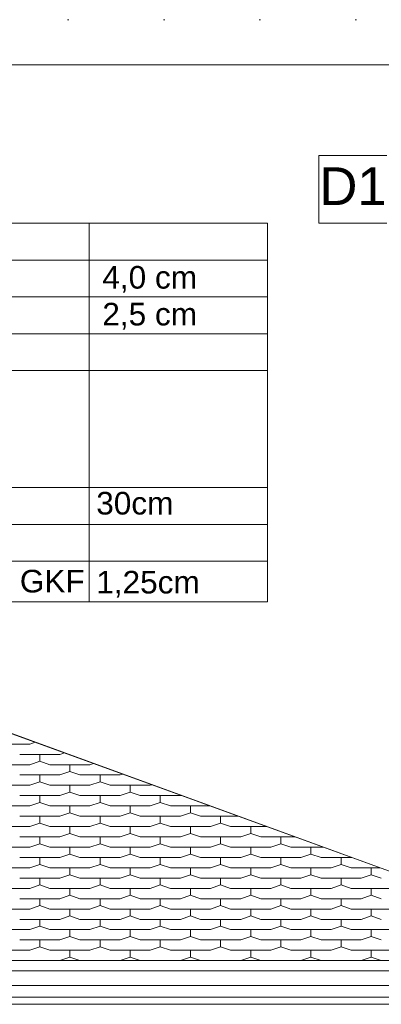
# Model space of a CAD drawing. Header units: centimetres. Extents: x -43488 to -10641, y 2063 to 22960.
# Tile 68 of 72: x -35640 to -35400, y 8698 to 9352. Entities that reach past the tile are written whole.
import ezdxf

# ---------------------------------------------------------------- set-up
doc = ezdxf.new("R2010")
doc.units = ezdxf.units.CM
doc.header["$MEASUREMENT"] = 0
doc.linetypes.add('Kropkowana', pattern=[63.499999, 0, -63.499999])
doc.layers.add('!!!LINIE_Nr_pióra__10', color=1, linetype='Continuous', lineweight=0)
doc.layers.add('!rzut przekrojów_Nr_pióra__10', color=1, linetype='Continuous', lineweight=0)
for name, color, linetype, lineweight, true_color in [('!rzut przekrojów_Nr_pióra__6', 7, 'Continuous', 18, 0x3fa3ff), ('Dachy_Nr_pióra__6', 7, 'Continuous', 18, 0x3fa3ff), ('linie pomocnicze_Nr_pióra__14', 7, 'Continuous', 18, 0xcc0000), ('Otoczenie i krajobraz_Nr_pióra__20', 7, 'Continuous', 18, 0xffd4d4), ('Podłogi_Nr_pióra__6', 7, 'Continuous', 18, 0x3fa3ff)]:
    doc.layers.add(name, color=color, linetype=linetype, lineweight=lineweight, true_color=true_color)
doc.styles.add('STYL_AUTOMATYCZNY_1', font='txt')

msp = doc.modelspace()

# ---------------------------------------------------------------- linework, layer by layer
at = {"layer": '!rzut przekrojów_Nr_pióra__6', "color": 161, "linetype": 'Continuous', "lineweight": 18, "true_color": 0x3fa3ff}
for p, q in [((-35396.48, 9261.62), (-35441.48, 9261.62)), ((-35441.48, 9261.62), (-35441.48, 9216.62)), ((-35951.35, 9216.62), (-35475.63, 9216.62)), ((-35593.96, 9216.62), (-35593.96, 8965.5)), ((-35475.63, 9216.62), (-35475.63, 8965.5)), ((-35441.48, 9216.62), (-35396.48, 9216.62)), ((-35951.35, 9192.19), (-35475.63, 9192.19)), ((-35951.35, 9167.76), (-35475.63, 9167.76)), ((-35951.35, 9143.33), (-35475.63, 9143.33)), ((-35951.35, 9118.9), (-35475.63, 9118.9)), ((-35951.35, 9041.31), (-35475.63, 9041.31)), ((-35951.35, 9016.88), (-35475.63, 9016.88)), ((-35951.35, 8992.45), (-35475.63, 8992.45)), ((-35951.35, 8965.5), (-35475.63, 8965.5))]:
    msp.add_line(p, q, dxfattribs=at)
at = {"layer": 'Dachy_Nr_pióra__6', "color": 161, "linetype": 'Continuous', "lineweight": 18, "true_color": 0x3fa3ff}
for p, q in [((-35759.21, 8919.48), (-35231.7, 8727.48)), ((-35231.7, 8727.48), (-35759.21, 8919.47)), ((-35660.04, 8871.13), (-35633.38, 8871.13)), ((-35633.38, 8871.13), (-35629.77, 8872.36)), ((-35640.04, 8864.29), (-35613.38, 8864.29)), ((-35626.71, 8859.73), (-35626.71, 8864.29)), ((-35613.38, 8864.29), (-35610.39, 8865.31)), ((-35660.04, 8857.45), (-35633.38, 8857.45)), ((-35633.38, 8857.45), (-35626.71, 8859.73)), ((-35626.71, 8859.73), (-35620.04, 8857.45)), ((-35620.04, 8857.45), (-35593.38, 8857.45)), ((-35606.71, 8852.89), (-35606.71, 8857.45)), ((-35593.38, 8857.45), (-35591.01, 8858.26)), ((-35613.38, 8850.61), (-35606.71, 8852.89)), ((-35606.71, 8852.89), (-35600.04, 8850.61)), ((-35573.38, 8850.61), (-35571.63, 8851.2)), ((-35640.04, 8850.61), (-35613.38, 8850.61)), ((-35633.38, 8843.77), (-35626.71, 8846.05)), ((-35626.71, 8846.05), (-35626.71, 8850.61)), ((-35626.71, 8846.05), (-35620.04, 8843.77)), ((-35600.04, 8850.61), (-35573.38, 8850.61)), ((-35593.38, 8843.77), (-35586.71, 8846.05)), ((-35586.71, 8846.05), (-35586.71, 8850.61)), ((-35586.71, 8846.05), (-35580.04, 8843.77)), ((-35660.04, 8843.77), (-35633.38, 8843.77)), ((-35620.04, 8843.77), (-35593.38, 8843.77)), ((-35613.38, 8836.93), (-35606.71, 8839.21)), ((-35606.71, 8839.21), (-35606.71, 8843.77)), ((-35606.71, 8839.21), (-35600.04, 8836.93)), ((-35580.04, 8843.77), (-35553.38, 8843.77)), ((-35573.38, 8836.93), (-35566.71, 8839.21)), ((-35566.71, 8839.21), (-35566.71, 8843.77)), ((-35566.71, 8839.21), (-35560.04, 8836.93)), ((-35553.38, 8843.77), (-35552.25, 8844.15)), ((-35640.04, 8836.93), (-35613.38, 8836.93)), ((-35633.38, 8830.09), (-35626.71, 8832.37)), ((-35626.71, 8832.37), (-35626.71, 8836.93)), ((-35626.71, 8832.37), (-35620.04, 8830.09)), ((-35600.04, 8836.93), (-35573.38, 8836.93)), ((-35593.38, 8830.09), (-35586.71, 8832.37)), ((-35586.71, 8832.37), (-35586.71, 8836.93)), ((-35586.71, 8832.37), (-35580.04, 8830.09)), ((-35560.04, 8836.93), (-35533.38, 8836.93)), ((-35553.38, 8830.09), (-35546.71, 8832.37)), ((-35546.71, 8832.37), (-35546.71, 8836.93)), ((-35546.71, 8832.37), (-35540.04, 8830.09)), ((-35533.38, 8836.93), (-35532.88, 8837.1)), ((-35660.04, 8830.09), (-35633.38, 8830.09)), ((-35620.04, 8830.09), (-35593.38, 8830.09)), ((-35613.38, 8823.25), (-35606.71, 8825.53)), ((-35606.71, 8825.53), (-35606.71, 8830.09)), ((-35606.71, 8825.53), (-35600.04, 8823.25)), ((-35580.04, 8830.09), (-35553.38, 8830.09)), ((-35573.38, 8823.25), (-35566.71, 8825.53)), ((-35566.71, 8825.53), (-35566.71, 8830.09)), ((-35566.71, 8825.53), (-35560.04, 8823.25)), ((-35540.04, 8830.09), (-35513.61, 8830.09)), ((-35533.38, 8823.25), (-35526.71, 8825.53)), ((-35526.71, 8825.53), (-35526.71, 8830.09)), ((-35526.71, 8825.53), (-35520.04, 8823.25)), ((-35640.04, 8823.25), (-35613.38, 8823.25)), ((-35633.38, 8816.4), (-35626.71, 8818.68)), ((-35626.71, 8818.68), (-35626.71, 8823.25)), ((-35626.71, 8818.68), (-35620.04, 8816.4)), ((-35600.04, 8823.25), (-35573.38, 8823.25)), ((-35593.38, 8816.4), (-35586.71, 8818.68)), ((-35586.71, 8818.68), (-35586.71, 8823.25)), ((-35586.71, 8818.68), (-35580.04, 8816.4)), ((-35560.04, 8823.25), (-35533.38, 8823.25)), ((-35553.38, 8816.4), (-35546.71, 8818.68)), ((-35546.71, 8818.68), (-35546.71, 8823.25)), ((-35546.71, 8818.68), (-35540.04, 8816.4)), ((-35520.04, 8823.25), (-35494.82, 8823.25)), ((-35513.38, 8816.4), (-35506.71, 8818.68)), ((-35506.71, 8818.68), (-35506.71, 8823.25)), ((-35506.71, 8818.68), (-35500.04, 8816.4)), ((-35660.04, 8816.4), (-35633.38, 8816.4)), ((-35620.04, 8816.4), (-35593.38, 8816.4)), ((-35613.38, 8809.56), (-35606.71, 8811.84)), ((-35606.71, 8811.84), (-35606.71, 8816.4)), ((-35606.71, 8811.84), (-35600.04, 8809.56)), ((-35580.04, 8816.4), (-35553.38, 8816.4)), ((-35573.38, 8809.56), (-35566.71, 8811.84)), ((-35566.71, 8811.84), (-35566.71, 8816.4)), ((-35566.71, 8811.84), (-35560.04, 8809.56)), ((-35540.04, 8816.4), (-35513.38, 8816.4)), ((-35533.38, 8809.56), (-35526.71, 8811.84)), ((-35526.71, 8811.84), (-35526.71, 8816.4)), ((-35526.71, 8811.84), (-35520.04, 8809.56)), ((-35500.04, 8816.4), (-35476.03, 8816.4)), ((-35493.38, 8809.56), (-35486.71, 8811.84)), ((-35486.71, 8811.84), (-35486.71, 8816.4)), ((-35486.71, 8811.84), (-35480.04, 8809.56)), ((-35640.04, 8809.56), (-35613.38, 8809.56)), ((-35626.71, 8805), (-35626.71, 8809.56)), ((-35600.04, 8809.56), (-35573.38, 8809.56)), ((-35586.71, 8805), (-35586.71, 8809.56)), ((-35560.04, 8809.56), (-35533.38, 8809.56)), ((-35546.71, 8805), (-35546.71, 8809.56)), ((-35520.04, 8809.56), (-35493.38, 8809.56)), ((-35506.71, 8805), (-35506.71, 8809.56)), ((-35480.04, 8809.56), (-35457.23, 8809.56)), ((-35466.71, 8805), (-35466.71, 8809.56)), ((-35660.04, 8802.72), (-35633.38, 8802.72)), ((-35633.38, 8802.72), (-35626.71, 8805)), ((-35626.71, 8805), (-35620.04, 8802.72)), ((-35620.04, 8802.72), (-35593.38, 8802.72)), ((-35606.71, 8798.16), (-35606.71, 8802.72)), ((-35593.38, 8802.72), (-35586.71, 8805)), ((-35586.71, 8805), (-35580.04, 8802.72)), ((-35580.04, 8802.72), (-35553.38, 8802.72)), ((-35566.71, 8798.16), (-35566.71, 8802.72)), ((-35553.38, 8802.72), (-35546.71, 8805)), ((-35546.71, 8805), (-35540.04, 8802.72)), ((-35540.04, 8802.72), (-35513.38, 8802.72)), ((-35526.71, 8798.16), (-35526.71, 8802.72)), ((-35513.38, 8802.72), (-35506.71, 8805)), ((-35506.71, 8805), (-35500.04, 8802.72)), ((-35500.04, 8802.72), (-35473.38, 8802.72)), ((-35486.71, 8798.16), (-35486.71, 8802.72)), ((-35473.38, 8802.72), (-35466.71, 8805)), ((-35466.71, 8805), (-35460.04, 8802.72)), ((-35460.04, 8802.72), (-35438.44, 8802.72)), ((-35446.71, 8798.16), (-35446.71, 8802.72)), ((-35640.04, 8795.88), (-35613.38, 8795.88)), ((-35626.71, 8791.32), (-35626.71, 8795.88)), ((-35613.38, 8795.88), (-35606.71, 8798.16)), ((-35606.71, 8798.16), (-35600.04, 8795.88)), ((-35600.04, 8795.88), (-35573.38, 8795.88)), ((-35586.71, 8791.32), (-35586.71, 8795.88)), ((-35573.38, 8795.88), (-35566.71, 8798.16)), ((-35566.71, 8798.16), (-35560.04, 8795.88)), ((-35560.04, 8795.88), (-35533.38, 8795.88)), ((-35546.71, 8791.32), (-35546.71, 8795.88)), ((-35533.38, 8795.88), (-35526.71, 8798.16)), ((-35526.71, 8798.16), (-35520.04, 8795.88)), ((-35520.04, 8795.88), (-35493.38, 8795.88)), ((-35506.71, 8791.32), (-35506.71, 8795.88)), ((-35493.38, 8795.88), (-35486.71, 8798.16)), ((-35486.71, 8798.16), (-35480.04, 8795.88)), ((-35480.04, 8795.88), (-35453.38, 8795.88)), ((-35466.71, 8791.32), (-35466.71, 8795.88)), ((-35453.38, 8795.88), (-35446.71, 8798.16)), ((-35446.71, 8798.16), (-35440.04, 8795.88)), ((-35440.04, 8795.88), (-35419.64, 8795.88)), ((-35426.71, 8791.32), (-35426.71, 8795.88)), ((-35660.04, 8789.04), (-35633.38, 8789.04)), ((-35633.38, 8789.04), (-35626.71, 8791.32)), ((-35626.71, 8791.32), (-35620.04, 8789.04)), ((-35620.04, 8789.04), (-35593.38, 8789.04)), ((-35606.71, 8784.48), (-35606.71, 8789.04)), ((-35593.38, 8789.04), (-35586.71, 8791.32)), ((-35586.71, 8791.32), (-35580.04, 8789.04)), ((-35580.04, 8789.04), (-35553.38, 8789.04)), ((-35566.71, 8784.48), (-35566.71, 8789.04)), ((-35553.38, 8789.04), (-35546.71, 8791.32)), ((-35546.71, 8791.32), (-35540.04, 8789.04)), ((-35540.04, 8789.04), (-35513.38, 8789.04)), ((-35526.71, 8784.48), (-35526.71, 8789.04)), ((-35513.38, 8789.04), (-35506.71, 8791.32)), ((-35506.71, 8791.32), (-35500.04, 8789.04)), ((-35500.04, 8789.04), (-35473.38, 8789.04)), ((-35486.71, 8784.48), (-35486.71, 8789.04)), ((-35473.38, 8789.04), (-35466.71, 8791.32)), ((-35466.71, 8791.32), (-35460.04, 8789.04)), ((-35460.04, 8789.04), (-35433.38, 8789.04)), ((-35446.71, 8784.48), (-35446.71, 8789.04)), ((-35433.38, 8789.04), (-35426.71, 8791.32)), ((-35426.71, 8791.32), (-35420.04, 8789.04)), ((-35420.04, 8789.04), (-35400.85, 8789.04)), ((-35406.71, 8784.48), (-35406.71, 8789.04)), ((-35640.04, 8782.2), (-35613.38, 8782.2)), ((-35626.71, 8777.64), (-35626.71, 8782.2)), ((-35613.38, 8782.2), (-35606.71, 8784.48)), ((-35606.71, 8784.48), (-35600.04, 8782.2)), ((-35600.04, 8782.2), (-35573.38, 8782.2)), ((-35586.71, 8777.64), (-35586.71, 8782.2)), ((-35573.38, 8782.2), (-35566.71, 8784.48)), ((-35566.71, 8784.48), (-35560.04, 8782.2)), ((-35560.04, 8782.2), (-35533.38, 8782.2)), ((-35546.71, 8777.64), (-35546.71, 8782.2)), ((-35533.38, 8782.2), (-35526.71, 8784.48)), ((-35526.71, 8784.48), (-35520.04, 8782.2)), ((-35520.04, 8782.2), (-35493.38, 8782.2)), ((-35506.71, 8777.64), (-35506.71, 8782.2)), ((-35493.38, 8782.2), (-35486.71, 8784.48)), ((-35486.71, 8784.48), (-35480.04, 8782.2)), ((-35480.04, 8782.2), (-35453.38, 8782.2)), ((-35466.71, 8777.64), (-35466.71, 8782.2)), ((-35453.38, 8782.2), (-35446.71, 8784.48)), ((-35446.71, 8784.48), (-35440.04, 8782.2)), ((-35440.04, 8782.2), (-35413.38, 8782.2)), ((-35426.71, 8777.64), (-35426.71, 8782.2)), ((-35413.38, 8782.2), (-35406.71, 8784.48)), ((-35406.71, 8784.48), (-35400.04, 8782.2)), ((-35660.04, 8775.36), (-35633.38, 8775.36)), ((-35633.38, 8775.36), (-35626.71, 8777.64)), ((-35626.71, 8777.64), (-35620.04, 8775.36)), ((-35620.04, 8775.36), (-35593.38, 8775.36)), ((-35606.71, 8770.8), (-35606.71, 8775.36)), ((-35593.38, 8775.36), (-35586.71, 8777.64)), ((-35586.71, 8777.64), (-35580.04, 8775.36)), ((-35580.04, 8775.36), (-35553.38, 8775.36)), ((-35566.71, 8770.8), (-35566.71, 8775.36)), ((-35553.38, 8775.36), (-35546.71, 8777.64)), ((-35546.71, 8777.64), (-35540.04, 8775.36)), ((-35540.04, 8775.36), (-35513.38, 8775.36)), ((-35526.71, 8770.8), (-35526.71, 8775.36)), ((-35513.38, 8775.36), (-35506.71, 8777.64)), ((-35506.71, 8777.64), (-35500.04, 8775.36)), ((-35500.04, 8775.36), (-35473.38, 8775.36)), ((-35486.71, 8770.8), (-35486.71, 8775.36)), ((-35473.38, 8775.36), (-35466.71, 8777.64)), ((-35466.71, 8777.64), (-35460.04, 8775.36)), ((-35460.04, 8775.36), (-35433.38, 8775.36)), ((-35446.71, 8770.8), (-35446.71, 8775.36)), ((-35433.38, 8775.36), (-35426.71, 8777.64)), ((-35426.71, 8777.64), (-35420.04, 8775.36)), ((-35420.04, 8775.36), (-35393.38, 8775.36)), ((-35406.71, 8770.8), (-35406.71, 8775.36)), ((-35640.04, 8768.52), (-35613.38, 8768.52)), ((-35626.71, 8763.96), (-35626.71, 8768.52)), ((-35613.38, 8768.52), (-35606.71, 8770.8)), ((-35606.71, 8770.8), (-35600.04, 8768.52)), ((-35600.04, 8768.52), (-35573.38, 8768.52)), ((-35586.71, 8763.96), (-35586.71, 8768.52)), ((-35573.38, 8768.52), (-35566.71, 8770.8)), ((-35566.71, 8770.8), (-35560.04, 8768.52)), ((-35560.04, 8768.52), (-35533.38, 8768.52)), ((-35546.71, 8763.96), (-35546.71, 8768.52)), ((-35533.38, 8768.52), (-35526.71, 8770.8)), ((-35526.71, 8770.8), (-35520.04, 8768.52)), ((-35520.04, 8768.52), (-35493.38, 8768.52)), ((-35506.71, 8763.96), (-35506.71, 8768.52)), ((-35493.38, 8768.52), (-35486.71, 8770.8)), ((-35486.71, 8770.8), (-35480.04, 8768.52)), ((-35480.04, 8768.52), (-35453.38, 8768.52)), ((-35466.71, 8763.96), (-35466.71, 8768.52)), ((-35453.38, 8768.52), (-35446.71, 8770.8)), ((-35446.71, 8770.8), (-35440.04, 8768.52)), ((-35440.04, 8768.52), (-35413.38, 8768.52)), ((-35426.71, 8763.96), (-35426.71, 8768.52)), ((-35413.38, 8768.52), (-35406.71, 8770.8)), ((-35406.71, 8770.8), (-35400.04, 8768.52)), ((-35660.04, 8761.68), (-35633.38, 8761.68)), ((-35633.38, 8761.68), (-35626.71, 8763.96)), ((-35626.71, 8763.96), (-35620.04, 8761.68)), ((-35620.04, 8761.68), (-35593.38, 8761.68)), ((-35606.71, 8757.12), (-35606.71, 8761.68)), ((-35593.38, 8761.68), (-35586.71, 8763.96)), ((-35586.71, 8763.96), (-35580.04, 8761.68)), ((-35580.04, 8761.68), (-35553.38, 8761.68)), ((-35566.71, 8757.12), (-35566.71, 8761.68)), ((-35553.38, 8761.68), (-35546.71, 8763.96)), ((-35546.71, 8763.96), (-35540.04, 8761.68)), ((-35540.04, 8761.68), (-35513.38, 8761.68)), ((-35526.71, 8757.12), (-35526.71, 8761.68)), ((-35513.38, 8761.68), (-35506.71, 8763.96)), ((-35506.71, 8763.96), (-35500.04, 8761.68)), ((-35500.04, 8761.68), (-35473.38, 8761.68)), ((-35486.71, 8757.12), (-35486.71, 8761.68)), ((-35473.38, 8761.68), (-35466.71, 8763.96)), ((-35466.71, 8763.96), (-35460.04, 8761.68)), ((-35460.04, 8761.68), (-35433.38, 8761.68)), ((-35446.71, 8757.12), (-35446.71, 8761.68)), ((-35433.38, 8761.68), (-35426.71, 8763.96)), ((-35426.71, 8763.96), (-35420.04, 8761.68)), ((-35420.04, 8761.68), (-35393.38, 8761.68)), ((-35406.71, 8757.12), (-35406.71, 8761.68)), ((-35640.04, 8754.84), (-35613.38, 8754.84)), ((-35626.71, 8750.28), (-35626.71, 8754.84)), ((-35613.38, 8754.84), (-35606.71, 8757.12)), ((-35606.71, 8757.12), (-35600.04, 8754.84)), ((-35600.04, 8754.84), (-35573.38, 8754.84)), ((-35586.71, 8750.28), (-35586.71, 8754.84)), ((-35573.38, 8754.84), (-35566.71, 8757.12)), ((-35566.71, 8757.12), (-35560.04, 8754.84)), ((-35560.04, 8754.84), (-35533.38, 8754.84)), ((-35546.71, 8750.28), (-35546.71, 8754.84)), ((-35533.38, 8754.84), (-35526.71, 8757.12)), ((-35526.71, 8757.12), (-35520.04, 8754.84)), ((-35520.04, 8754.84), (-35493.38, 8754.84)), ((-35506.71, 8750.28), (-35506.71, 8754.84)), ((-35493.38, 8754.84), (-35486.71, 8757.12)), ((-35486.71, 8757.12), (-35480.04, 8754.84)), ((-35480.04, 8754.84), (-35453.38, 8754.84)), ((-35466.71, 8750.28), (-35466.71, 8754.84)), ((-35453.38, 8754.84), (-35446.71, 8757.12)), ((-35446.71, 8757.12), (-35440.04, 8754.84)), ((-35440.04, 8754.84), (-35413.38, 8754.84)), ((-35426.71, 8750.28), (-35426.71, 8754.84)), ((-35413.38, 8754.84), (-35406.71, 8757.12)), ((-35406.71, 8757.12), (-35400.04, 8754.84)), ((-35660.04, 8748), (-35633.38, 8748)), ((-35633.38, 8748), (-35626.71, 8750.28)), ((-35626.71, 8750.28), (-35620.04, 8748)), ((-35620.04, 8748), (-35593.38, 8748)), ((-35606.71, 8743.44), (-35606.71, 8748)), ((-35593.38, 8748), (-35586.71, 8750.28)), ((-35586.71, 8750.28), (-35580.04, 8748)), ((-35580.04, 8748), (-35553.38, 8748)), ((-35566.71, 8743.44), (-35566.71, 8748)), ((-35553.38, 8748), (-35546.71, 8750.28)), ((-35546.71, 8750.28), (-35540.04, 8748)), ((-35540.04, 8748), (-35513.38, 8748)), ((-35526.71, 8743.44), (-35526.71, 8748)), ((-35513.38, 8748), (-35506.71, 8750.28)), ((-35506.71, 8750.28), (-35500.04, 8748)), ((-35500.04, 8748), (-35473.38, 8748)), ((-35486.71, 8743.44), (-35486.71, 8748)), ((-35473.38, 8748), (-35466.71, 8750.28)), ((-35466.71, 8750.28), (-35460.04, 8748)), ((-35460.04, 8748), (-35433.38, 8748)), ((-35446.71, 8743.44), (-35446.71, 8748)), ((-35433.38, 8748), (-35426.71, 8750.28)), ((-35426.71, 8750.28), (-35420.04, 8748)), ((-35420.04, 8748), (-35393.38, 8748)), ((-35406.71, 8743.44), (-35406.71, 8748)), ((-35640.04, 8741.16), (-35613.38, 8741.16)), ((-35626.71, 8736.6), (-35626.71, 8741.16)), ((-35613.38, 8741.16), (-35606.71, 8743.44)), ((-35606.71, 8743.44), (-35600.04, 8741.16)), ((-35600.04, 8741.16), (-35573.38, 8741.16)), ((-35586.71, 8736.6), (-35586.71, 8741.16)), ((-35573.38, 8741.16), (-35566.71, 8743.44)), ((-35566.71, 8743.44), (-35560.04, 8741.16)), ((-35560.04, 8741.16), (-35533.38, 8741.16)), ((-35546.71, 8736.6), (-35546.71, 8741.16)), ((-35533.38, 8741.16), (-35526.71, 8743.44)), ((-35526.71, 8743.44), (-35520.04, 8741.16)), ((-35520.04, 8741.16), (-35493.38, 8741.16)), ((-35506.71, 8736.6), (-35506.71, 8741.16)), ((-35493.38, 8741.16), (-35486.71, 8743.44)), ((-35486.71, 8743.44), (-35480.04, 8741.16)), ((-35480.04, 8741.16), (-35453.38, 8741.16)), ((-35466.71, 8736.6), (-35466.71, 8741.16)), ((-35453.38, 8741.16), (-35446.71, 8743.44)), ((-35446.71, 8743.44), (-35440.04, 8741.16)), ((-35440.04, 8741.16), (-35413.38, 8741.16)), ((-35426.71, 8736.6), (-35426.71, 8741.16)), ((-35413.38, 8741.16), (-35406.71, 8743.44)), ((-35406.71, 8743.44), (-35400.04, 8741.16)), ((-35660.04, 8734.32), (-35633.38, 8734.32)), ((-35633.38, 8734.32), (-35626.71, 8736.6)), ((-35626.71, 8736.6), (-35620.04, 8734.32)), ((-35620.04, 8734.32), (-35593.38, 8734.32)), ((-35606.71, 8729.76), (-35606.71, 8734.32)), ((-35593.38, 8734.32), (-35586.71, 8736.6)), ((-35586.71, 8736.6), (-35580.04, 8734.32)), ((-35580.04, 8734.32), (-35553.38, 8734.32)), ((-35566.71, 8729.76), (-35566.71, 8734.32)), ((-35553.38, 8734.32), (-35546.71, 8736.6)), ((-35546.71, 8736.6), (-35540.04, 8734.32)), ((-35540.04, 8734.32), (-35513.38, 8734.32)), ((-35526.71, 8729.76), (-35526.71, 8734.32)), ((-35513.38, 8734.32), (-35506.71, 8736.6)), ((-35506.71, 8736.6), (-35500.04, 8734.32)), ((-35500.04, 8734.32), (-35473.38, 8734.32)), ((-35486.71, 8729.76), (-35486.71, 8734.32)), ((-35473.38, 8734.32), (-35466.71, 8736.6)), ((-35466.71, 8736.6), (-35460.04, 8734.32)), ((-35460.04, 8734.32), (-35433.38, 8734.32)), ((-35446.71, 8729.76), (-35446.71, 8734.32)), ((-35433.38, 8734.32), (-35426.71, 8736.6)), ((-35426.71, 8736.6), (-35420.04, 8734.32)), ((-35420.04, 8734.32), (-35393.38, 8734.32)), ((-35406.71, 8729.76), (-35406.71, 8734.32)), ((-35770.9, 8727.48), (-35231.7, 8727.48)), ((-35613.38, 8727.48), (-35606.71, 8729.76)), ((-35606.71, 8729.76), (-35600.04, 8727.48)), ((-35573.38, 8727.48), (-35566.71, 8729.76)), ((-35566.71, 8729.76), (-35560.04, 8727.48)), ((-35533.38, 8727.48), (-35526.71, 8729.76)), ((-35526.71, 8729.76), (-35520.04, 8727.48)), ((-35493.38, 8727.48), (-35486.71, 8729.76)), ((-35486.71, 8729.76), (-35480.04, 8727.48)), ((-35453.38, 8727.48), (-35446.71, 8729.76)), ((-35446.71, 8729.76), (-35440.04, 8727.48)), ((-35413.38, 8727.48), (-35406.71, 8729.76)), ((-35406.71, 8729.76), (-35400.04, 8727.48)), ((-35758.88, 8720.66), (-35231.7, 8720.66)), ((-35760.2, 8710.95), (-35231.7, 8710.95)), ((-35752.7, 8703.11), (-35231.7, 8703.11))]:
    msp.add_line(p, q, dxfattribs=at)
at = {"layer": 'linie pomocnicze_Nr_pióra__14', "color": 12, "linetype": 'Continuous', "lineweight": 18, "true_color": 0xcc0000}
msp.add_line((-38221.17, 9321.68), (-34794.21, 9321.68), dxfattribs=at)
at = {"layer": 'Otoczenie i krajobraz_Nr_pióra__20', "color": 254, "linetype": 'Kropkowana', "lineweight": 18, "true_color": 0xffd4d4}
msp.add_line((-38406.17, 9351.68), (-34769.21, 9351.68), dxfattribs=at)
at = {"layer": 'Podłogi_Nr_pióra__6', "color": 161, "linetype": 'Continuous', "lineweight": 18, "true_color": 0x3fa3ff}
msp.add_line((-35761.71, 8698.48), (-35231.7, 8698.48), dxfattribs=at)

# ---------------------------------------------------------------- texts
at = {"layer": '!!!LINIE_Nr_pióra__10', "color": 1, "linetype": 'Continuous', "lineweight": 0, "char_height": 15, "attachment_point": 4, "style": 'STYL_AUTOMATYCZNY_1'}
for s, insert in [('\\A1;{\\pql;\\fArial|b0|i0|c238|p38;4,0\\fArial|b0|i0|c238|p38; cm}', (-35585.21, 9179.38)), ('\\A1;{\\pql;\\fArial|b0|i0|c238|p38;2\\fArial|b0|i0|c238|p38;,\\fArial|b0|i0|c238|p38;5\\fArial|b0|i0|c238|p38; cm}', (-35585.21, 9154.95)), ('\\A1;{\\pql;\\fArial|b0|i0|c238|p38;membrana paroprzepuszczalna}', (-35940.42, 9129.93)), ('\\A1;{\\pql;\\fArial|b0|i0|c238|p38;30\\fArial|b0|i0|c238|p38;cm}', (-35589.24, 9030.8)), ('\\A1;{\\pql;\\fArial|b0|i0|c238|p38;projektowany \\fArial|b0|i0|c238|p38;sufit podwieszany GKF}', (-35940.42, 8976.95)), ('\\A1;{\\pql;\\fArial|b0|i0|c238|p38;1,25\\fArial|b0|i0|c238|p38;cm}', (-35589.24, 8977.12))]:
    msp.add_mtext(s, dxfattribs=dict(at, insert=insert))
at = {"layer": '!rzut przekrojów_Nr_pióra__10', "color": 1, "linetype": 'Continuous', "lineweight": 0, "insert": (-35441.12, 9253.76), "char_height": 25, "attachment_point": 1, "style": 'STYL_AUTOMATYCZNY_1'}
msp.add_mtext('\\A1;{\\pql;\\fArial|b0|i0|c238|p38;D1}', dxfattribs=at)

doc.saveas('drawing.dxf')
